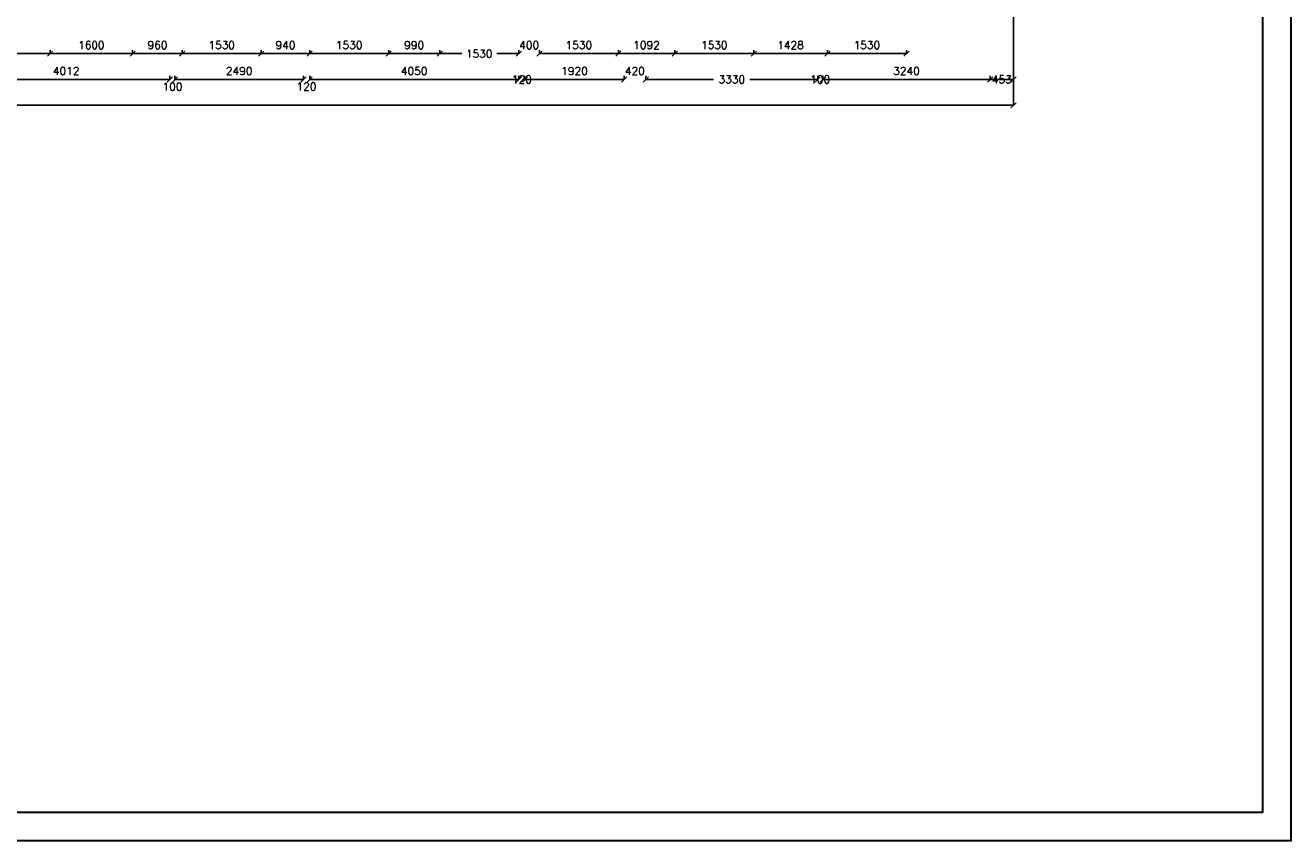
# Model space of a CAD drawing. Header units: millimetres. Extents: x -29041 to 64500, y 110629 to 283923.
# Tile 17 of 49: x 31728 to 56240, y 110629 to 126430. Entities that reach past the tile are written whole.
import ezdxf

# ---------------------------------------------------------------- set-up
doc = ezdxf.new("R2010")
doc.units = ezdxf.units.MM
for name, color, linetype in [('beton', 7, 'Continuous'), ('LC_Rzutnia', 7, 'Continuous'), ('sciany', 7, 'Continuous')]:
    doc.layers.add(name, color=color, linetype=linetype)
doc.layers.add('NIE do druku', color=215, linetype='Continuous', plot=False)
doc.styles.add('TXT 50', font='simplex.shx', dxfattribs={"height": 150})
doc.styles.add('txt150', font='arial.ttf', dxfattribs={"height": 150})
doc.dimstyles.new('wymiary1do50', dxfattribs={"dimtxt": 150, "dimasz": 100, "dimexe": 0.18, "dimexo": 0.066, "dimgap": 90, "dimtad": 1, "dimdec": 0, "dimzin": 0, "dimdsep": 46, "dimtxsty": 'txt150', "dimblk": 'OBLIQUE', "dimcen": 0.09, "dimclrd": 1, "dimclre": 1, "dimadec": 0, "dimazin": 0, "dimtfac": 1, "dimtdec": 0, "dimtix": 1, "dimtofl": 0, "dimtmove": 2, "dimatfit": 3, "dimfxl": 1, "dimtfillclr": 256, "dimtolj": 1, "dimtzin": 0, "dimarcsym": 0})

# ---------------------------------------------------------------- blocks, each defined once
blk = doc.blocks.new('_Oblique')
at = {"layer": 'sciany', "color": 0, "lineweight": -2}
blk.add_line((-0.5, -0.5), (0.5, 0.5), dxfattribs=at)
blk = doc.blocks.new('*D136')
at = {"layer": 'beton', "color": 1, "lineweight": -2}
for p, q in [((50870, 128074), (50870, 124879)), ((-1763, 126554), (-1763, 124879)), ((50870, 124880), (-1763, 124880))]:
    blk.add_line(p, q, dxfattribs=at)
at = {"layer": 'Defpoints', "color": 0}
for p in [(50870, 128074), (-1763, 126554), (-1763, 124880)]:
    blk.add_point(p, dxfattribs=at)
at = {"layer": 'beton', "color": 1, "lineweight": -2, "xscale": 100, "yscale": 100, "zscale": 100, "rotation": 180}
blk.add_blockref('_Oblique', (-1763, 124880), dxfattribs=at)
at = {"layer": 'beton', "color": 1, "lineweight": -2, "xscale": 100, "yscale": 100, "zscale": 100}
blk.add_blockref('_Oblique', (50870, 124880), dxfattribs=at)
at = {"layer": 'beton', "color": 0, "insert": (24554, 125057), "char_height": 150, "attachment_point": 5, "style": 'TXT 50'}
blk.add_mtext('\\A1;52633', dxfattribs=at)
blk = doc.blocks.new('*D152')
at = {"layer": 'beton', "color": 1, "lineweight": -2}
for p, q in [((30515, 125480), (30515, 125379)), ((30515, 125380), (34527, 125380)), ((34527, 125450), (34527, 125379))]:
    blk.add_line(p, q, dxfattribs=at)
at = {"layer": 'Defpoints', "color": 0}
for p in [(30515, 125480), (34527, 125450), (34527, 125380)]:
    blk.add_point(p, dxfattribs=at)
at = {"layer": 'beton', "color": 1, "lineweight": -2, "xscale": 100, "yscale": 100, "zscale": 100, "rotation": 180}
blk.add_blockref('_Oblique', (30515, 125380), dxfattribs=at)
at = {"layer": 'beton', "color": 1, "lineweight": -2, "xscale": 100, "yscale": 100, "zscale": 100}
blk.add_blockref('_Oblique', (34527, 125380), dxfattribs=at)
at = {"layer": 'beton', "color": 0, "insert": (32521, 125545), "char_height": 150, "attachment_point": 5, "style": 'TXT 50'}
blk.add_mtext('\\A1;4012', dxfattribs=at)
blk = doc.blocks.new('*D153')
at = {"layer": 'beton', "color": 1, "lineweight": -2}
for p, q in [((34527, 125380), (34427, 125380)), ((34527, 125450), (34527, 125379)), ((34627, 125450), (34627, 125379)), ((34627, 125380), (34727, 125380))]:
    blk.add_line(p, q, dxfattribs=at)
at = {"layer": 'Defpoints', "color": 0}
for p in [(34527, 125450), (34627, 125450), (34627, 125380)]:
    blk.add_point(p, dxfattribs=at)
at = {"layer": 'beton', "color": 1, "lineweight": -2, "xscale": 100, "yscale": 100, "zscale": 100}
blk.add_blockref('_Oblique', (34527, 125380), dxfattribs=at)
at = {"layer": 'beton', "color": 1, "lineweight": -2, "xscale": 100, "yscale": 100, "zscale": 100, "rotation": 180}
blk.add_blockref('_Oblique', (34627, 125380), dxfattribs=at)
at = {"layer": 'beton', "color": 0, "insert": (34577, 125241), "char_height": 150, "attachment_point": 5, "style": 'TXT 50'}
blk.add_mtext('\\A1;100', dxfattribs=at)
blk = doc.blocks.new('*D154')
at = {"layer": 'beton', "color": 1, "lineweight": -2}
for p, q in [((34627, 125450), (34627, 125379)), ((34627, 125380), (37117, 125380)), ((37117, 125450), (37117, 125379))]:
    blk.add_line(p, q, dxfattribs=at)
at = {"layer": 'Defpoints', "color": 0}
for p in [(34627, 125450), (37117, 125450), (37117, 125380)]:
    blk.add_point(p, dxfattribs=at)
at = {"layer": 'beton', "color": 1, "lineweight": -2, "xscale": 100, "yscale": 100, "zscale": 100, "rotation": 180}
blk.add_blockref('_Oblique', (34627, 125380), dxfattribs=at)
at = {"layer": 'beton', "color": 1, "lineweight": -2, "xscale": 100, "yscale": 100, "zscale": 100}
blk.add_blockref('_Oblique', (37117, 125380), dxfattribs=at)
at = {"layer": 'beton', "color": 0, "insert": (35872, 125545), "char_height": 150, "attachment_point": 5, "style": 'TXT 50'}
blk.add_mtext('\\A1;2490', dxfattribs=at)
blk = doc.blocks.new('*D155')
at = {"layer": 'beton', "color": 1, "lineweight": -2}
for p, q in [((37117, 125380), (37017, 125380)), ((37117, 125450), (37117, 125379)), ((37237, 125450), (37237, 125379)), ((37237, 125380), (37337, 125380))]:
    blk.add_line(p, q, dxfattribs=at)
at = {"layer": 'Defpoints', "color": 0}
for p in [(37117, 125450), (37237, 125450), (37237, 125380)]:
    blk.add_point(p, dxfattribs=at)
at = {"layer": 'beton', "color": 1, "lineweight": -2, "xscale": 100, "yscale": 100, "zscale": 100}
blk.add_blockref('_Oblique', (37117, 125380), dxfattribs=at)
at = {"layer": 'beton', "color": 1, "lineweight": -2, "xscale": 100, "yscale": 100, "zscale": 100, "rotation": 180}
blk.add_blockref('_Oblique', (37237, 125380), dxfattribs=at)
at = {"layer": 'beton', "color": 0, "insert": (37177, 125243), "char_height": 150, "attachment_point": 5, "style": 'TXT 50'}
blk.add_mtext('\\A1;120', dxfattribs=at)
blk = doc.blocks.new('*D156')
at = {"layer": 'beton', "color": 1, "lineweight": -2}
for p, q in [((37237, 125450), (37237, 125379)), ((37237, 125380), (41287, 125380)), ((41287, 125450), (41287, 125379))]:
    blk.add_line(p, q, dxfattribs=at)
at = {"layer": 'Defpoints', "color": 0}
for p in [(37237, 125450), (41287, 125450), (41287, 125380)]:
    blk.add_point(p, dxfattribs=at)
at = {"layer": 'beton', "color": 1, "lineweight": -2, "xscale": 100, "yscale": 100, "zscale": 100, "rotation": 180}
blk.add_blockref('_Oblique', (37237, 125380), dxfattribs=at)
at = {"layer": 'beton', "color": 1, "lineweight": -2, "xscale": 100, "yscale": 100, "zscale": 100}
blk.add_blockref('_Oblique', (41287, 125380), dxfattribs=at)
at = {"layer": 'beton', "color": 0, "insert": (39262, 125545), "char_height": 150, "attachment_point": 5, "style": 'TXT 50'}
blk.add_mtext('\\A1;4050', dxfattribs=at)
blk = doc.blocks.new('*D157')
at = {"layer": 'beton', "color": 1, "lineweight": -2}
for p, q in [((41287, 125380), (41187, 125380)), ((41287, 125450), (41287, 125379)), ((41407, 125450), (41407, 125379)), ((41407, 125380), (41507, 125380))]:
    blk.add_line(p, q, dxfattribs=at)
at = {"layer": 'Defpoints', "color": 0}
for p in [(41287, 125450), (41407, 125450), (41407, 125380)]:
    blk.add_point(p, dxfattribs=at)
at = {"layer": 'beton', "color": 1, "lineweight": -2, "xscale": 100, "yscale": 100, "zscale": 100}
blk.add_blockref('_Oblique', (41287, 125380), dxfattribs=at)
at = {"layer": 'beton', "color": 1, "lineweight": -2, "xscale": 100, "yscale": 100, "zscale": 100, "rotation": 180}
blk.add_blockref('_Oblique', (41407, 125380), dxfattribs=at)
at = {"layer": 'beton', "color": 0, "insert": (41347, 125380), "char_height": 150, "attachment_point": 5, "style": 'TXT 50'}
blk.add_mtext('\\A1;120', dxfattribs=at)
blk = doc.blocks.new('*D158')
at = {"layer": 'beton', "color": 1, "lineweight": -2}
for p, q in [((41407, 125450), (41407, 125379)), ((41407, 125380), (43327, 125380)), ((43327, 125450), (43327, 125379))]:
    blk.add_line(p, q, dxfattribs=at)
at = {"layer": 'Defpoints', "color": 0}
for p in [(41407, 125450), (43327, 125450), (43327, 125380)]:
    blk.add_point(p, dxfattribs=at)
at = {"layer": 'beton', "color": 1, "lineweight": -2, "xscale": 100, "yscale": 100, "zscale": 100, "rotation": 180}
blk.add_blockref('_Oblique', (41407, 125380), dxfattribs=at)
at = {"layer": 'beton', "color": 1, "lineweight": -2, "xscale": 100, "yscale": 100, "zscale": 100}
blk.add_blockref('_Oblique', (43327, 125380), dxfattribs=at)
at = {"layer": 'beton', "color": 0, "insert": (42367, 125545), "char_height": 150, "attachment_point": 5, "style": 'TXT 50'}
blk.add_mtext('\\A1;1920', dxfattribs=at)
blk = doc.blocks.new('*D159')
at = {"layer": 'beton', "color": 1, "lineweight": -2}
for p, q in [((43327, 125380), (43227, 125380)), ((43327, 125450), (43327, 125379)), ((43747, 125450), (43747, 125379)), ((43747, 125380), (43847, 125380))]:
    blk.add_line(p, q, dxfattribs=at)
at = {"layer": 'Defpoints', "color": 0}
for p in [(43327, 125450), (43327, 125380), (43747, 125450)]:
    blk.add_point(p, dxfattribs=at)
at = {"layer": 'beton', "color": 1, "lineweight": -2, "xscale": 100, "yscale": 100, "zscale": 100}
blk.add_blockref('_Oblique', (43327, 125380), dxfattribs=at)
at = {"layer": 'beton', "color": 1, "lineweight": -2, "xscale": 100, "yscale": 100, "zscale": 100, "rotation": 180}
blk.add_blockref('_Oblique', (43747, 125380), dxfattribs=at)
at = {"layer": 'beton', "color": 0, "insert": (43537, 125545), "char_height": 150, "attachment_point": 5, "style": 'TXT 50'}
blk.add_mtext('\\A1;420', dxfattribs=at)
blk = doc.blocks.new('*D160')
at = {"layer": 'beton', "color": 1, "lineweight": -2}
for p, q in [((43747, 125450), (43747, 125379)), ((43747, 125380), (45058, 125380)), ((47077, 125380), (45766, 125380)), ((47077, 125450), (47077, 125379))]:
    blk.add_line(p, q, dxfattribs=at)
at = {"layer": 'Defpoints', "color": 0}
for p in [(43747, 125450), (47077, 125450), (47077, 125380)]:
    blk.add_point(p, dxfattribs=at)
at = {"layer": 'beton', "color": 1, "lineweight": -2, "xscale": 100, "yscale": 100, "zscale": 100, "rotation": 180}
blk.add_blockref('_Oblique', (43747, 125380), dxfattribs=at)
at = {"layer": 'beton', "color": 1, "lineweight": -2, "xscale": 100, "yscale": 100, "zscale": 100}
blk.add_blockref('_Oblique', (47077, 125380), dxfattribs=at)
at = {"layer": 'beton', "color": 0, "insert": (45412, 125380), "char_height": 150, "attachment_point": 5, "style": 'TXT 50'}
blk.add_mtext('\\A1;3330', dxfattribs=at)
blk = doc.blocks.new('*D161')
at = {"layer": 'beton', "color": 1, "lineweight": -2}
for p, q in [((47077, 125380), (46977, 125380)), ((47077, 125450), (47077, 125379)), ((47177, 125450), (47177, 125379)), ((47177, 125380), (47277, 125380))]:
    blk.add_line(p, q, dxfattribs=at)
at = {"layer": 'Defpoints', "color": 0}
for p in [(47077, 125450), (47177, 125450), (47177, 125380)]:
    blk.add_point(p, dxfattribs=at)
at = {"layer": 'beton', "color": 1, "lineweight": -2, "xscale": 100, "yscale": 100, "zscale": 100}
blk.add_blockref('_Oblique', (47077, 125380), dxfattribs=at)
at = {"layer": 'beton', "color": 1, "lineweight": -2, "xscale": 100, "yscale": 100, "zscale": 100, "rotation": 180}
blk.add_blockref('_Oblique', (47177, 125380), dxfattribs=at)
at = {"layer": 'beton', "color": 0, "insert": (47127, 125380), "char_height": 150, "attachment_point": 5, "style": 'TXT 50'}
blk.add_mtext('\\A1;100', dxfattribs=at)
blk = doc.blocks.new('*D162')
at = {"layer": 'beton', "color": 1, "lineweight": -2}
for p, q in [((47177, 125450), (47177, 125379)), ((47177, 125380), (50417, 125380)), ((50417, 125450), (50417, 125379))]:
    blk.add_line(p, q, dxfattribs=at)
at = {"layer": 'Defpoints', "color": 0}
for p in [(47177, 125450), (50417, 125450), (50417, 125380)]:
    blk.add_point(p, dxfattribs=at)
at = {"layer": 'beton', "color": 1, "lineweight": -2, "xscale": 100, "yscale": 100, "zscale": 100, "rotation": 180}
blk.add_blockref('_Oblique', (47177, 125380), dxfattribs=at)
at = {"layer": 'beton', "color": 1, "lineweight": -2, "xscale": 100, "yscale": 100, "zscale": 100}
blk.add_blockref('_Oblique', (50417, 125380), dxfattribs=at)
at = {"layer": 'beton', "color": 0, "insert": (48797, 125545), "char_height": 150, "attachment_point": 5, "style": 'TXT 50'}
blk.add_mtext('\\A1;3240', dxfattribs=at)
blk = doc.blocks.new('*D163')
at = {"layer": 'beton', "color": 1, "lineweight": -2}
for p, q in [((50417, 125450), (50417, 125379)), ((50417, 125380), (50870, 125380)), ((50870, 125450), (50870, 125379))]:
    blk.add_line(p, q, dxfattribs=at)
at = {"layer": 'Defpoints', "color": 0}
for p in [(50417, 125450), (50870, 125450), (50870, 125380)]:
    blk.add_point(p, dxfattribs=at)
at = {"layer": 'beton', "color": 1, "lineweight": -2, "xscale": 100, "yscale": 100, "zscale": 100, "rotation": 180}
blk.add_blockref('_Oblique', (50417, 125380), dxfattribs=at)
at = {"layer": 'beton', "color": 1, "lineweight": -2, "xscale": 100, "yscale": 100, "zscale": 100}
blk.add_blockref('_Oblique', (50870, 125380), dxfattribs=at)
at = {"layer": 'beton', "color": 0, "insert": (50644, 125380), "char_height": 150, "attachment_point": 5, "style": 'TXT 50'}
blk.add_mtext('\\A1;453', dxfattribs=at)
blk = doc.blocks.new('*D192')
at = {"layer": 'beton', "color": 1, "lineweight": -2}
for p, q in [((29844, 125950), (29844, 125879)), ((29844, 125880), (32207, 125880)), ((32207, 125950), (32207, 125879))]:
    blk.add_line(p, q, dxfattribs=at)
at = {"layer": 'Defpoints', "color": 0}
for p in [(29844, 125950), (32207, 125950), (32207, 125880)]:
    blk.add_point(p, dxfattribs=at)
at = {"layer": 'beton', "color": 1, "lineweight": -2, "xscale": 100, "yscale": 100, "zscale": 100, "rotation": 180}
blk.add_blockref('_Oblique', (29844, 125880), dxfattribs=at)
at = {"layer": 'beton', "color": 1, "lineweight": -2, "xscale": 100, "yscale": 100, "zscale": 100}
blk.add_blockref('_Oblique', (32207, 125880), dxfattribs=at)
at = {"layer": 'beton', "color": 0, "insert": (31026, 126045), "char_height": 150, "attachment_point": 5, "style": 'TXT 50'}
blk.add_mtext('\\A1;2363', dxfattribs=at)
blk = doc.blocks.new('*D193')
at = {"layer": 'beton', "color": 1, "lineweight": -2}
for p, q in [((32207, 125950), (32207, 125879)), ((32207, 125880), (33807, 125880)), ((33807, 125950), (33807, 125879))]:
    blk.add_line(p, q, dxfattribs=at)
at = {"layer": 'Defpoints', "color": 0}
for p in [(32207, 125950), (33807, 125950), (33807, 125880)]:
    blk.add_point(p, dxfattribs=at)
at = {"layer": 'beton', "color": 1, "lineweight": -2, "xscale": 100, "yscale": 100, "zscale": 100, "rotation": 180}
blk.add_blockref('_Oblique', (32207, 125880), dxfattribs=at)
at = {"layer": 'beton', "color": 1, "lineweight": -2, "xscale": 100, "yscale": 100, "zscale": 100}
blk.add_blockref('_Oblique', (33807, 125880), dxfattribs=at)
at = {"layer": 'beton', "color": 0, "insert": (33007, 126045), "char_height": 150, "attachment_point": 5, "style": 'TXT 50'}
blk.add_mtext('\\A1;1600', dxfattribs=at)
blk = doc.blocks.new('*D194')
at = {"layer": 'beton', "color": 1, "lineweight": -2}
for p, q in [((33807, 125950), (33807, 125879)), ((33807, 125880), (34767, 125880)), ((34767, 125950), (34767, 125879))]:
    blk.add_line(p, q, dxfattribs=at)
at = {"layer": 'Defpoints', "color": 0}
for p in [(33807, 125950), (34767, 125950), (34767, 125880)]:
    blk.add_point(p, dxfattribs=at)
at = {"layer": 'beton', "color": 1, "lineweight": -2, "xscale": 100, "yscale": 100, "zscale": 100, "rotation": 180}
blk.add_blockref('_Oblique', (33807, 125880), dxfattribs=at)
at = {"layer": 'beton', "color": 1, "lineweight": -2, "xscale": 100, "yscale": 100, "zscale": 100}
blk.add_blockref('_Oblique', (34767, 125880), dxfattribs=at)
at = {"layer": 'beton', "color": 0, "insert": (34287, 126045), "char_height": 150, "attachment_point": 5, "style": 'TXT 50'}
blk.add_mtext('\\A1;960', dxfattribs=at)
blk = doc.blocks.new('*D195')
at = {"layer": 'beton', "color": 1, "lineweight": -2}
for p, q in [((34767, 125950), (34767, 125879)), ((34767, 125880), (36297, 125880)), ((36297, 125950), (36297, 125879))]:
    blk.add_line(p, q, dxfattribs=at)
at = {"layer": 'Defpoints', "color": 0}
for p in [(34767, 125950), (36297, 125950), (36297, 125880)]:
    blk.add_point(p, dxfattribs=at)
at = {"layer": 'beton', "color": 1, "lineweight": -2, "xscale": 100, "yscale": 100, "zscale": 100, "rotation": 180}
blk.add_blockref('_Oblique', (34767, 125880), dxfattribs=at)
at = {"layer": 'beton', "color": 1, "lineweight": -2, "xscale": 100, "yscale": 100, "zscale": 100}
blk.add_blockref('_Oblique', (36297, 125880), dxfattribs=at)
at = {"layer": 'beton', "color": 0, "insert": (35532, 126045), "char_height": 150, "attachment_point": 5, "style": 'TXT 50'}
blk.add_mtext('\\A1;1530', dxfattribs=at)
blk = doc.blocks.new('*D196')
at = {"layer": 'beton', "color": 1, "lineweight": -2}
for p, q in [((36297, 125950), (36297, 125879)), ((36297, 125880), (37237, 125880)), ((37237, 125950), (37237, 125879))]:
    blk.add_line(p, q, dxfattribs=at)
at = {"layer": 'Defpoints', "color": 0}
for p in [(36297, 125950), (37237, 125950), (37237, 125880)]:
    blk.add_point(p, dxfattribs=at)
at = {"layer": 'beton', "color": 1, "lineweight": -2, "xscale": 100, "yscale": 100, "zscale": 100, "rotation": 180}
blk.add_blockref('_Oblique', (36297, 125880), dxfattribs=at)
at = {"layer": 'beton', "color": 1, "lineweight": -2, "xscale": 100, "yscale": 100, "zscale": 100}
blk.add_blockref('_Oblique', (37237, 125880), dxfattribs=at)
at = {"layer": 'beton', "color": 0, "insert": (36767, 126045), "char_height": 150, "attachment_point": 5, "style": 'TXT 50'}
blk.add_mtext('\\A1;940', dxfattribs=at)
blk = doc.blocks.new('*D197')
at = {"layer": 'beton', "color": 1, "lineweight": -2}
for p, q in [((37237, 125950), (37237, 125879)), ((37237, 125880), (38767, 125880)), ((38767, 125950), (38767, 125879))]:
    blk.add_line(p, q, dxfattribs=at)
at = {"layer": 'Defpoints', "color": 0}
for p in [(37237, 125950), (38767, 125950), (38767, 125880)]:
    blk.add_point(p, dxfattribs=at)
at = {"layer": 'beton', "color": 1, "lineweight": -2, "xscale": 100, "yscale": 100, "zscale": 100, "rotation": 180}
blk.add_blockref('_Oblique', (37237, 125880), dxfattribs=at)
at = {"layer": 'beton', "color": 1, "lineweight": -2, "xscale": 100, "yscale": 100, "zscale": 100}
blk.add_blockref('_Oblique', (38767, 125880), dxfattribs=at)
at = {"layer": 'beton', "color": 0, "insert": (38002, 126045), "char_height": 150, "attachment_point": 5, "style": 'TXT 50'}
blk.add_mtext('\\A1;1530', dxfattribs=at)
blk = doc.blocks.new('*D198')
at = {"layer": 'beton', "color": 1, "lineweight": -2}
for p, q in [((38767, 125950), (38767, 125879)), ((38767, 125880), (39757, 125880)), ((39757, 125950), (39757, 125879))]:
    blk.add_line(p, q, dxfattribs=at)
at = {"layer": 'Defpoints', "color": 0}
for p in [(38767, 125950), (39757, 125950), (39757, 125880)]:
    blk.add_point(p, dxfattribs=at)
at = {"layer": 'beton', "color": 1, "lineweight": -2, "xscale": 100, "yscale": 100, "zscale": 100, "rotation": 180}
blk.add_blockref('_Oblique', (38767, 125880), dxfattribs=at)
at = {"layer": 'beton', "color": 1, "lineweight": -2, "xscale": 100, "yscale": 100, "zscale": 100}
blk.add_blockref('_Oblique', (39757, 125880), dxfattribs=at)
at = {"layer": 'beton', "color": 0, "insert": (39262, 126045), "char_height": 150, "attachment_point": 5, "style": 'TXT 50'}
blk.add_mtext('\\A1;990', dxfattribs=at)
blk = doc.blocks.new('*D199')
at = {"layer": 'beton', "color": 1, "lineweight": -2}
for p, q in [((39757, 125950), (39757, 125879)), ((39757, 125880), (40182, 125880)), ((41287, 125880), (40862, 125880)), ((41287, 125950), (41287, 125879))]:
    blk.add_line(p, q, dxfattribs=at)
at = {"layer": 'Defpoints', "color": 0}
for p in [(39757, 125950), (41287, 125950), (41287, 125880)]:
    blk.add_point(p, dxfattribs=at)
at = {"layer": 'beton', "color": 1, "lineweight": -2, "xscale": 100, "yscale": 100, "zscale": 100, "rotation": 180}
blk.add_blockref('_Oblique', (39757, 125880), dxfattribs=at)
at = {"layer": 'beton', "color": 1, "lineweight": -2, "xscale": 100, "yscale": 100, "zscale": 100}
blk.add_blockref('_Oblique', (41287, 125880), dxfattribs=at)
at = {"layer": 'beton', "color": 0, "insert": (40522, 125880), "char_height": 150, "attachment_point": 5, "style": 'TXT 50'}
blk.add_mtext('\\A1;1530', dxfattribs=at)
blk = doc.blocks.new('*D200')
at = {"layer": 'beton', "color": 1, "lineweight": -2}
for p, q in [((41287, 125880), (41187, 125880)), ((41287, 125950), (41287, 125879)), ((41687, 125950), (41687, 125879)), ((41687, 125880), (41787, 125880))]:
    blk.add_line(p, q, dxfattribs=at)
at = {"layer": 'Defpoints', "color": 0}
for p in [(41287, 125950), (41687, 125950), (41687, 125880)]:
    blk.add_point(p, dxfattribs=at)
at = {"layer": 'beton', "color": 1, "lineweight": -2, "xscale": 100, "yscale": 100, "zscale": 100}
blk.add_blockref('_Oblique', (41287, 125880), dxfattribs=at)
at = {"layer": 'beton', "color": 1, "lineweight": -2, "xscale": 100, "yscale": 100, "zscale": 100, "rotation": 180}
blk.add_blockref('_Oblique', (41687, 125880), dxfattribs=at)
at = {"layer": 'beton', "color": 0, "insert": (41487, 126045), "char_height": 150, "attachment_point": 5, "style": 'TXT 50'}
blk.add_mtext('\\A1;400', dxfattribs=at)
blk = doc.blocks.new('*D201')
at = {"layer": 'beton', "color": 1, "lineweight": -2}
for p, q in [((41687, 125950), (41687, 125879)), ((41687, 125880), (43217, 125880)), ((43217, 125950), (43217, 125879))]:
    blk.add_line(p, q, dxfattribs=at)
at = {"layer": 'Defpoints', "color": 0}
for p in [(41687, 125950), (43217, 125950), (43217, 125880)]:
    blk.add_point(p, dxfattribs=at)
at = {"layer": 'beton', "color": 1, "lineweight": -2, "xscale": 100, "yscale": 100, "zscale": 100, "rotation": 180}
blk.add_blockref('_Oblique', (41687, 125880), dxfattribs=at)
at = {"layer": 'beton', "color": 1, "lineweight": -2, "xscale": 100, "yscale": 100, "zscale": 100}
blk.add_blockref('_Oblique', (43217, 125880), dxfattribs=at)
at = {"layer": 'beton', "color": 0, "insert": (42452, 126045), "char_height": 150, "attachment_point": 5, "style": 'TXT 50'}
blk.add_mtext('\\A1;1530', dxfattribs=at)
blk = doc.blocks.new('*D202')
at = {"layer": 'beton', "color": 1, "lineweight": -2}
for p, q in [((43217, 125950), (43217, 125879)), ((43217, 125880), (44310, 125880)), ((44310, 125950), (44310, 125879))]:
    blk.add_line(p, q, dxfattribs=at)
at = {"layer": 'Defpoints', "color": 0}
for p in [(43217, 125950), (44310, 125950), (44310, 125880)]:
    blk.add_point(p, dxfattribs=at)
at = {"layer": 'beton', "color": 1, "lineweight": -2, "xscale": 100, "yscale": 100, "zscale": 100, "rotation": 180}
blk.add_blockref('_Oblique', (43217, 125880), dxfattribs=at)
at = {"layer": 'beton', "color": 1, "lineweight": -2, "xscale": 100, "yscale": 100, "zscale": 100}
blk.add_blockref('_Oblique', (44310, 125880), dxfattribs=at)
at = {"layer": 'beton', "color": 0, "insert": (43763, 126045), "char_height": 150, "attachment_point": 5, "style": 'TXT 50'}
blk.add_mtext('\\A1;1092', dxfattribs=at)
blk = doc.blocks.new('*D203')
at = {"layer": 'beton', "color": 1, "lineweight": -2}
for p, q in [((44310, 125950), (44310, 125879)), ((44310, 125880), (45840, 125880)), ((45840, 125950), (45840, 125879))]:
    blk.add_line(p, q, dxfattribs=at)
at = {"layer": 'Defpoints', "color": 0}
for p in [(44310, 125950), (45840, 125950), (45840, 125880)]:
    blk.add_point(p, dxfattribs=at)
at = {"layer": 'beton', "color": 1, "lineweight": -2, "xscale": 100, "yscale": 100, "zscale": 100, "rotation": 180}
blk.add_blockref('_Oblique', (44310, 125880), dxfattribs=at)
at = {"layer": 'beton', "color": 1, "lineweight": -2, "xscale": 100, "yscale": 100, "zscale": 100}
blk.add_blockref('_Oblique', (45840, 125880), dxfattribs=at)
at = {"layer": 'beton', "color": 0, "insert": (45075, 126045), "char_height": 150, "attachment_point": 5, "style": 'TXT 50'}
blk.add_mtext('\\A1;1530', dxfattribs=at)
blk = doc.blocks.new('*D204')
at = {"layer": 'beton', "color": 1, "lineweight": -2}
for p, q in [((45840, 125950), (45840, 125879)), ((45840, 125880), (47267, 125880)), ((47267, 125950), (47267, 125879))]:
    blk.add_line(p, q, dxfattribs=at)
at = {"layer": 'Defpoints', "color": 0}
for p in [(45840, 125950), (47267, 125950), (47267, 125880)]:
    blk.add_point(p, dxfattribs=at)
at = {"layer": 'beton', "color": 1, "lineweight": -2, "xscale": 100, "yscale": 100, "zscale": 100, "rotation": 180}
blk.add_blockref('_Oblique', (45840, 125880), dxfattribs=at)
at = {"layer": 'beton', "color": 1, "lineweight": -2, "xscale": 100, "yscale": 100, "zscale": 100}
blk.add_blockref('_Oblique', (47267, 125880), dxfattribs=at)
at = {"layer": 'beton', "color": 0, "insert": (46553, 126045), "char_height": 150, "attachment_point": 5, "style": 'TXT 50'}
blk.add_mtext('\\A1;1428', dxfattribs=at)
blk = doc.blocks.new('*D205')
at = {"layer": 'beton', "color": 1, "lineweight": -2}
for p, q in [((47267, 125950), (47267, 125879)), ((47267, 125880), (48797, 125880)), ((48797, 125950), (48797, 125879))]:
    blk.add_line(p, q, dxfattribs=at)
at = {"layer": 'Defpoints', "color": 0}
for p in [(47267, 125950), (48797, 125950), (48797, 125880)]:
    blk.add_point(p, dxfattribs=at)
at = {"layer": 'beton', "color": 1, "lineweight": -2, "xscale": 100, "yscale": 100, "zscale": 100, "rotation": 180}
blk.add_blockref('_Oblique', (47267, 125880), dxfattribs=at)
at = {"layer": 'beton', "color": 1, "lineweight": -2, "xscale": 100, "yscale": 100, "zscale": 100}
blk.add_blockref('_Oblique', (48797, 125880), dxfattribs=at)
at = {"layer": 'beton', "color": 0, "insert": (48032, 126045), "char_height": 150, "attachment_point": 5, "style": 'TXT 50'}
blk.add_mtext('\\A1;1530', dxfattribs=at)

msp = doc.modelspace()

# ---------------------------------------------------------------- linework, layer by layer
at = {"layer": 'LC_Rzutnia', "lineweight": 30}
msp.add_lwpolyline([(-5020.64439, 153111.97887), (55694.98571, 153111.97887), (55694.98571, 111174.18851), (-5020.64439, 111174.18851)], close=True, dxfattribs=at)
at = {"layer": 'NIE do druku', "lineweight": 30}
msp.add_lwpolyline([(-5565.84305, 153657.17753), (56240.18437, 153657.17753), (56240.18437, 110628.98985), (-5565.84305, 110628.98985)], close=True, dxfattribs=at)

# ---------------------------------------------------------------- dimensions: what is measured, and where the dimension line sits
at = {"layer": 'beton'}
for base, p1, p2, picture, middle in [((-1762.87843, 124879.59276), (50869.97434, 128073.57672), (-1762.87843, 126553.57672), '*D136', (24553.54796, 125056.62579)), ((41287.12157, 125879.59276), (39757.12157, 125949.59276), (41287.12157, 125949.59276), '*D199', (40522.12157, 125879.59276)), ((34627.12157, 125379.59276), (34527.12157, 125449.59276), (34627.12157, 125449.59276), '*D153', (34577.12157, 125241.48543)), ((37237.12157, 125379.59276), (37117.12157, 125449.59276), (37237.12157, 125449.59276), '*D155', (37177.12157, 125242.57026)), ((41407.12157, 125379.59276), (41287.12157, 125449.59276), (41407.12157, 125449.59276), '*D157', (41347.12157, 125379.59276)), ((47077.12157, 125379.59276), (43747.12157, 125449.59276), (47077.12157, 125449.59276), '*D160', (45412.12157, 125379.59276)), ((47177.12157, 125379.59276), (47077.12157, 125449.59276), (47177.12157, 125449.59276), '*D161', (47127.12157, 125379.59276)), ((50869.97434, 125379.59276), (50417.12157, 125449.59276), (50869.97434, 125449.59276), '*D163', (50643.54796, 125379.59276))]:
    dim = msp.add_linear_dim(base=base, p1=p1, p2=p2, dimstyle='wymiary1do50', override={"dimtxsty": 'TXT 50'}, dxfattribs=at)
    dim.commit()
    dim.dimension.update_dxf_attribs({"geometry": picture, "text_midpoint": middle, "dimtype": 160})
for base, p1, p2, picture, middle in [((32207.12157, 125879.59276), (29844.4457, 125949.59276), (32207.12157, 125949.59276), '*D192', (31025.78364, 126044.59276)), ((33807.12157, 125879.59276), (32207.12157, 125949.59276), (33807.12157, 125949.59276), '*D193', (33007.12157, 126044.59276)), ((34767.12157, 125879.59276), (33807.12157, 125949.59276), (34767.12157, 125949.59276), '*D194', (34287.12157, 126044.59276)), ((36297.12157, 125879.59276), (34767.12157, 125949.59276), (36297.12157, 125949.59276), '*D195', (35532.12157, 126044.59276)), ((37237.12157, 125879.59276), (36297.12157, 125949.59276), (37237.12157, 125949.59276), '*D196', (36767.12157, 126044.59276)), ((38767.12157, 125879.59276), (37237.12157, 125949.59276), (38767.12157, 125949.59276), '*D197', (38002.12157, 126044.59276)), ((39757.12157, 125879.59276), (38767.12157, 125949.59276), (39757.12157, 125949.59276), '*D198', (39262.12157, 126044.59276)), ((41687.12157, 125879.59276), (41287.12157, 125949.59276), (41687.12157, 125949.59276), '*D200', (41487.12157, 126044.59276)), ((43217.12157, 125879.59276), (41687.12157, 125949.59276), (43217.12157, 125949.59276), '*D201', (42452.12157, 126044.59276)), ((44309.57394, 125879.59276), (43217.12157, 125949.59276), (44309.57394, 125949.59276), '*D202', (43763.34775, 126044.59276)), ((45839.57394, 125879.59276), (44309.57394, 125949.59276), (45839.57394, 125949.59276), '*D203', (45074.57394, 126044.59276)), ((47267.12157, 125879.59276), (45839.57394, 125949.59276), (47267.12157, 125949.59276), '*D204', (46553.34775, 126044.59276)), ((48797.12157, 125879.59276), (47267.12157, 125949.59276), (48797.12157, 125949.59276), '*D205', (48032.12157, 126044.59276)), ((34527.12157, 125379.59276), (30515.4549, 125479.59276), (34527.12157, 125449.59276), '*D152', (32521.28824, 125544.59276)), ((37117.12157, 125379.59276), (34627.12157, 125449.59276), (37117.12157, 125449.59276), '*D154', (35872.12157, 125544.59276)), ((41287.12157, 125379.59276), (37237.12157, 125449.59276), (41287.12157, 125449.59276), '*D156', (39262.12157, 125544.59276)), ((43327.12157, 125379.59276), (41407.12157, 125449.59276), (43327.12157, 125449.59276), '*D158', (42367.12157, 125544.59276)), ((43327.12157, 125379.59276), (43747.12157, 125449.59276), (43327.12157, 125449.59276), '*D159', (43537.12157, 125544.59276)), ((50417.12157, 125379.59276), (47177.12157, 125449.59276), (50417.12157, 125449.59276), '*D162', (48797.12157, 125544.59276))]:
    dim = msp.add_linear_dim(base=base, p1=p1, p2=p2, dimstyle='wymiary1do50', override={"dimtxsty": 'TXT 50'}, dxfattribs=at)
    dim.commit()
    dim.dimension.update_dxf_attribs({"geometry": picture, "text_midpoint": middle})

doc.saveas('drawing.dxf')
